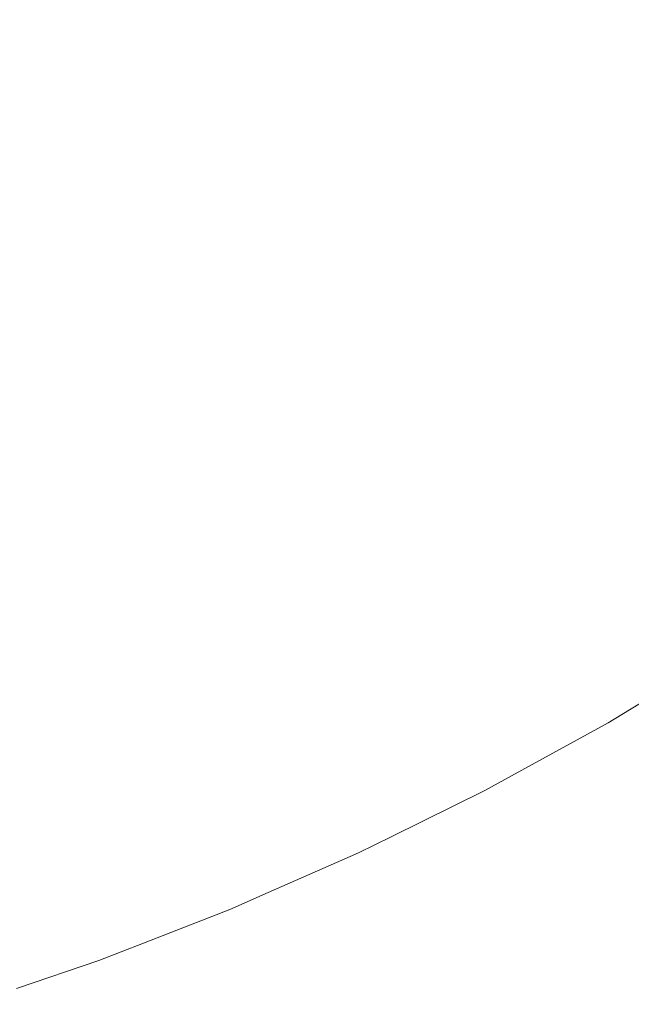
# Model space of a CAD drawing. Header units: centimetres. Extents: x -25.9 to 27.4, y -21.7 to -19.9.
# Tile 171 of 202: x 27.3443 to 27.3632, y -21.6553 to -21.6248. Entities that reach past the tile are written whole.
import ezdxf

# ---------------------------------------------------------------- set-up
doc = ezdxf.new("R2010")
doc.units = ezdxf.units.CM
doc.header["$LTSCALE"] = 2.54
doc.layers.add('Lucido design-1', color=7, linetype='Continuous')

# ---------------------------------------------------------------- blocks, each defined once
blk = doc.blocks.new('Gruppo-5-1')
at = {"color": 7, "linetype": 'Continuous', "lineweight": 9}
for points, invisible_edges in [([(27.3591, -21.620706, 876.385764), (27.356408, -21.62268, 876.385764), (27.357923, -21.624844, 876.382487), (27.360708, -21.622802, 876.382487)], 15), ([(27.347931, -21.621336, 876.39198), (27.345222, -21.622822, 876.39198), (27.346568, -21.625407, 876.38893), (27.349388, -21.62386, 876.38893)], 15), ([(27.349349, -21.623791, 875.65375), (27.346531, -21.625337, 875.65375), (27.345229, -21.622836, 875.650802), (27.347939, -21.621349, 875.650802)], 15), ([(27.353547, -21.624401, 875.656814), (27.350699, -21.626129, 875.656814), (27.349349, -21.623791, 875.65375), (27.352096, -21.622124, 875.65375)], 15), ([(27.352139, -21.622191, 876.38893), (27.349388, -21.62386, 876.38893), (27.350778, -21.626267, 876.385764), (27.353632, -21.624535, 876.385764)], 15), ([(27.357794, -21.624659, 875.659988), (27.35493, -21.626572, 875.659988), (27.353547, -21.624401, 875.656814), (27.356317, -21.62255, 875.656814)], 15), ([(27.366314, -21.62411, 875.666648), (27.363466, -21.626396, 875.666648), (27.362059, -21.624562, 875.663268), (27.364828, -21.62234, 875.663268)], 15), ([(27.365008, -21.622554, 876.379106), (27.362229, -21.624784, 876.379106), (27.363661, -21.62665, 876.375625), (27.36652, -21.624356, 876.375625)], 15), ([(27.345222, -21.622822, 876.39198), (27.342451, -21.624189, 876.39198), (27.343682, -21.62683, 876.38893), (27.346568, -21.625407, 876.38893)], 15), ([(27.346531, -21.625337, 875.65375), (27.343649, -21.626758, 875.65375), (27.342457, -21.624203, 875.650802), (27.345229, -21.622836, 875.650802)], 15), ([(27.356408, -21.62268, 876.385764), (27.353632, -21.624535, 876.385764), (27.355051, -21.626763, 876.382487), (27.357923, -21.624844, 876.382487)], 15), ([(27.362059, -21.624562, 875.663268), (27.359196, -21.626662, 875.663268), (27.357794, -21.624659, 875.659988), (27.360571, -21.622623, 875.659988)], 15), ([(27.360708, -21.622802, 876.382487), (27.357923, -21.624844, 876.382487), (27.359356, -21.626891, 876.379106), (27.362229, -21.624784, 876.379106)], 15), ([(27.350699, -21.626129, 875.656814), (27.347778, -21.627732, 875.656814), (27.346531, -21.625337, 875.65375), (27.349349, -21.623791, 875.65375)], 15), ([(27.349388, -21.62386, 876.38893), (27.346568, -21.625407, 876.38893), (27.347851, -21.627873, 876.385764), (27.350778, -21.626267, 876.385764)], 15), ([(27.35493, -21.626572, 875.659988), (27.351986, -21.628359, 875.659988), (27.350699, -21.626129, 875.656814), (27.353547, -21.624401, 875.656814)], 15), ([(27.353632, -21.624535, 876.385764), (27.350778, -21.626267, 876.385764), (27.352099, -21.628555, 876.382487), (27.355051, -21.626763, 876.382487)], 15), ([(27.359196, -21.626662, 875.663268), (27.356244, -21.628634, 875.663268), (27.35493, -21.626572, 875.659988), (27.357794, -21.624659, 875.659988)], 15), ([(27.363466, -21.626396, 875.666648), (27.360521, -21.628555, 875.666648), (27.359196, -21.626662, 875.663268), (27.362059, -21.624562, 875.663268)], 15), ([(27.357923, -21.624844, 876.382487), (27.355051, -21.626763, 876.382487), (27.356394, -21.62887, 876.379106), (27.359356, -21.626891, 876.379106)], 15), ([(27.362229, -21.624784, 876.379106), (27.359356, -21.626891, 876.379106), (27.360705, -21.628818, 876.375625), (27.363661, -21.62665, 876.375625)], 15), ([(27.347778, -21.627732, 875.656814), (27.34479, -21.629205, 875.656814), (27.343649, -21.626758, 875.65375), (27.346531, -21.625337, 875.65375)], 15), ([(27.346568, -21.625407, 876.38893), (27.343682, -21.62683, 876.38893), (27.344857, -21.629349, 876.385764), (27.347851, -21.627873, 876.385764)], 15), ([(27.351986, -21.628359, 875.659988), (27.348966, -21.630015, 875.659988), (27.347778, -21.627732, 875.656814), (27.350699, -21.626129, 875.656814)], 15), ([(27.350778, -21.626267, 876.385764), (27.347851, -21.627873, 876.385764), (27.349071, -21.630216, 876.382487), (27.352099, -21.628555, 876.382487)], 15), ([(27.364788, -21.628119, 875.670122), (27.361767, -21.630334, 875.670122), (27.360521, -21.628555, 875.666648), (27.363466, -21.626396, 875.666648)], 15), ([(27.34479, -21.629205, 875.656814), (27.34174, -21.630547, 875.656814), (27.340707, -21.628053, 875.65375), (27.343649, -21.626758, 875.65375)], 15), ([(27.343682, -21.62683, 876.38893), (27.340737, -21.628126, 876.38893), (27.341801, -21.630694, 876.385764), (27.344857, -21.629349, 876.385764)], 15), ([(27.356244, -21.628634, 875.663268), (27.353208, -21.630476, 875.663268), (27.351986, -21.628359, 875.659988), (27.35493, -21.626572, 875.659988)], 15), ([(27.355051, -21.626763, 876.382487), (27.352099, -21.628555, 876.382487), (27.353348, -21.630719, 876.379106), (27.356394, -21.62887, 876.379106)], 15), ([(27.360521, -21.628555, 875.666648), (27.357485, -21.630583, 875.666648), (27.356244, -21.628634, 875.663268), (27.359196, -21.626662, 875.663268)], 15), ([(27.363661, -21.62665, 876.375625), (27.360705, -21.628818, 876.375625), (27.361968, -21.630621, 876.372053), (27.365002, -21.628397, 876.372053)], 15), ([(27.359356, -21.626891, 876.379106), (27.356394, -21.62887, 876.379106), (27.357658, -21.630854, 876.375625), (27.360705, -21.628818, 876.375625)], 15), ([(27.348966, -21.630015, 875.659988), (27.345878, -21.631539, 875.659988), (27.34479, -21.629205, 875.656814), (27.347778, -21.627732, 875.656814)], 15), ([(27.347851, -21.627873, 876.385764), (27.344857, -21.629349, 876.385764), (27.345973, -21.631743, 876.382487), (27.349071, -21.630216, 876.382487)], 15), ([(27.353208, -21.630476, 875.663268), (27.350095, -21.632184, 875.663268), (27.348966, -21.630015, 875.659988), (27.351986, -21.628359, 875.659988)], 15), ([(27.366024, -21.629729, 875.673687), (27.362932, -21.631997, 875.673687), (27.361767, -21.630334, 875.670122), (27.364788, -21.628119, 875.670122)], 15), ([(27.365002, -21.628397, 876.372053), (27.361968, -21.630621, 876.372053), (27.363143, -21.632299, 876.368395), (27.366248, -21.630022, 876.368395)], 15), ([(27.352099, -21.628555, 876.382487), (27.349071, -21.630216, 876.382487), (27.350225, -21.632432, 876.379106), (27.353348, -21.630719, 876.379106)], 15), ([(27.357485, -21.630583, 875.666648), (27.354364, -21.632477, 875.666648), (27.353208, -21.630476, 875.663268), (27.356244, -21.628634, 875.663268)], 15), ([(27.361767, -21.630334, 875.670122), (27.358653, -21.632415, 875.670122), (27.357485, -21.630583, 875.666648), (27.360521, -21.628555, 875.666648)], 15), ([(27.356394, -21.62887, 876.379106), (27.353348, -21.630719, 876.379106), (27.354524, -21.632755, 876.375625), (27.357658, -21.630854, 876.375625)], 15), ([(27.360705, -21.628818, 876.375625), (27.357658, -21.630854, 876.375625), (27.358841, -21.632711, 876.372053), (27.361968, -21.630621, 876.372053)], 15), ([(27.345878, -21.631539, 875.659988), (27.342726, -21.632926, 875.659988), (27.34174, -21.630547, 875.656814), (27.34479, -21.629205, 875.656814)], 15), ([(27.344857, -21.629349, 876.385764), (27.341801, -21.630694, 876.385764), (27.342812, -21.633134, 876.382487), (27.345973, -21.631743, 876.382487)], 15), ([(27.367171, -21.631224, 875.677334), (27.364012, -21.63354, 875.677334), (27.362932, -21.631997, 875.673687), (27.366024, -21.629729, 875.673687)], 15), ([(27.350095, -21.632184, 875.663268), (27.346911, -21.633754, 875.663268), (27.345878, -21.631539, 875.659988), (27.348966, -21.630015, 875.659988)], 15), ([(27.349071, -21.630216, 876.382487), (27.345973, -21.631743, 876.382487), (27.347029, -21.634008, 876.379106), (27.350225, -21.632432, 876.379106)], 15), ([(27.366248, -21.630022, 876.368395), (27.363143, -21.632299, 876.368395), (27.364228, -21.633848, 876.364658), (27.3674, -21.631522, 876.364658)], 15), ([(27.354364, -21.632477, 875.666648), (27.351162, -21.634234, 875.666648), (27.350095, -21.632184, 875.663268), (27.353208, -21.630476, 875.663268)], 15), ([(27.362932, -21.631997, 875.673687), (27.359743, -21.634127, 875.673687), (27.358653, -21.632415, 875.670122), (27.361767, -21.630334, 875.670122)], 15), ([(27.353348, -21.630719, 876.379106), (27.350225, -21.632432, 876.379106), (27.351311, -21.634518, 876.375625), (27.354524, -21.632755, 876.375625)], 15), ([(27.358653, -21.632415, 875.670122), (27.35545, -21.634359, 875.670122), (27.354364, -21.632477, 875.666648), (27.357485, -21.630583, 875.666648)], 15), ([(27.361968, -21.630621, 876.372053), (27.358841, -21.632711, 876.372053), (27.359941, -21.634438, 876.368395), (27.363143, -21.632299, 876.368395)], 15), ([(27.357658, -21.630854, 876.375625), (27.354524, -21.632755, 876.375625), (27.355625, -21.634662, 876.372053), (27.358841, -21.632711, 876.372053)], 15), ([(27.346911, -21.633754, 875.663268), (27.343661, -21.635184, 875.663268), (27.342726, -21.632926, 875.659988), (27.345878, -21.631539, 875.659988)], 15), ([(27.345973, -21.631743, 876.382487), (27.342812, -21.633134, 876.382487), (27.343768, -21.635443, 876.379106), (27.347029, -21.634008, 876.379106)], 15), ([(27.364012, -21.63354, 875.677334), (27.360755, -21.635716, 875.677334), (27.359743, -21.634127, 875.673687), (27.362932, -21.631997, 875.673687)], 15), ([(27.351162, -21.634234, 875.666648), (27.347888, -21.635849, 875.666648), (27.346911, -21.633754, 875.663268), (27.350095, -21.632184, 875.663268)], 15), ([(27.363143, -21.632299, 876.368395), (27.359941, -21.634438, 876.368395), (27.360957, -21.636033, 876.364658), (27.364228, -21.633848, 876.364658)], 15), ([(27.350225, -21.632432, 876.379106), (27.347029, -21.634008, 876.379106), (27.348023, -21.63614, 876.375625), (27.351311, -21.634518, 876.375625)], 15), ([(27.35545, -21.634359, 875.670122), (27.352166, -21.636161, 875.670122), (27.351162, -21.634234, 875.666648), (27.354364, -21.632477, 875.666648)], 15), ([(27.359743, -21.634127, 875.673687), (27.356465, -21.636117, 875.673687), (27.35545, -21.634359, 875.670122), (27.358653, -21.632415, 875.670122)], 15), ([(27.354524, -21.632755, 876.375625), (27.351311, -21.634518, 876.375625), (27.352327, -21.636471, 876.372053), (27.355625, -21.634662, 876.372053)], 15), ([(27.358841, -21.632711, 876.372053), (27.355625, -21.634662, 876.372053), (27.356649, -21.636436, 876.368395), (27.359941, -21.634438, 876.368395)], 15), ([(27.365007, -21.63496, 875.68106), (27.361687, -21.637178, 875.68106), (27.360755, -21.635716, 875.677334), (27.364012, -21.63354, 875.677334)], 15), ([(27.347888, -21.635849, 875.666648), (27.344545, -21.637319, 875.666648), (27.343661, -21.635184, 875.663268), (27.346911, -21.633754, 875.663268)], 15), ([(27.364228, -21.633848, 876.364658), (27.360957, -21.636033, 876.364658), (27.361888, -21.637493, 876.360848), (27.365221, -21.635266, 876.360848)], 15), ([(27.347029, -21.634008, 876.379106), (27.343768, -21.635443, 876.379106), (27.344668, -21.637616, 876.375625), (27.348023, -21.63614, 876.375625)], 15), ([(27.360755, -21.635716, 875.677334), (27.357407, -21.637748, 875.677334), (27.356465, -21.636117, 875.673687), (27.359743, -21.634127, 875.673687)], 15), ([(27.352166, -21.636161, 875.670122), (27.348806, -21.637818, 875.670122), (27.347888, -21.635849, 875.666648), (27.351162, -21.634234, 875.666648)], 15), ([(27.356465, -21.636117, 875.673687), (27.353103, -21.637961, 875.673687), (27.352166, -21.636161, 875.670122), (27.35545, -21.634359, 875.670122)], 15), ([(27.359941, -21.634438, 876.368395), (27.356649, -21.636436, 876.368395), (27.357595, -21.638074, 876.364658), (27.360957, -21.636033, 876.364658)], 15), ([(27.351311, -21.634518, 876.375625), (27.348023, -21.63614, 876.375625), (27.348954, -21.638135, 876.372053), (27.352327, -21.636471, 876.372053)], 15), ([(27.355625, -21.634662, 876.372053), (27.352327, -21.636471, 876.372053), (27.353273, -21.638288, 876.368395), (27.356649, -21.636436, 876.368395)], 15), ([(27.365913, -21.636255, 875.684856), (27.362536, -21.638511, 875.684856), (27.361687, -21.637178, 875.68106), (27.365007, -21.63496, 875.68106)], 15), ([(27.344545, -21.637319, 875.666648), (27.341142, -21.638643, 875.666648), (27.340352, -21.636471, 875.663268), (27.343661, -21.635184, 875.663268)], 15), ([(27.365221, -21.635266, 876.360848), (27.361888, -21.637493, 876.360848), (27.362731, -21.638817, 876.356974), (27.366121, -21.636552, 876.356974)], 15), ([(27.343768, -21.635443, 876.379106), (27.340448, -21.636734, 876.379106), (27.341252, -21.638944, 876.375625), (27.344668, -21.637616, 876.375625)], 15), ([(27.361687, -21.637178, 875.68106), (27.358274, -21.63925, 875.68106), (27.357407, -21.637748, 875.677334), (27.360755, -21.635716, 875.677334)], 15), ([(27.348806, -21.637818, 875.670122), (27.345377, -21.639326, 875.670122), (27.344545, -21.637319, 875.666648), (27.347888, -21.635849, 875.666648)], 15), ([(27.348023, -21.63614, 876.375625), (27.344668, -21.637616, 876.375625), (27.345511, -21.63965, 876.372053), (27.348954, -21.638135, 876.372053)], 15), ([(27.353103, -21.637961, 875.673687), (27.349664, -21.639657, 875.673687), (27.348806, -21.637818, 875.670122), (27.352166, -21.636161, 875.670122)], 15), ([(27.357407, -21.637748, 875.677334), (27.353973, -21.639632, 875.677334), (27.353103, -21.637961, 875.673687), (27.356465, -21.636117, 875.673687)], 15), ([(27.360957, -21.636033, 876.364658), (27.357595, -21.638074, 876.364658), (27.35846, -21.639573, 876.360848), (27.361888, -21.637493, 876.360848)], 15), ([(27.36673, -21.637422, 875.688718), (27.363301, -21.639713, 875.688718), (27.362536, -21.638511, 875.684856), (27.365913, -21.636255, 875.684856)], 15), ([(27.352327, -21.636471, 876.372053), (27.348954, -21.638135, 876.372053), (27.349819, -21.639991, 876.368395), (27.353273, -21.638288, 876.368395)], 15), ([(27.356649, -21.636436, 876.368395), (27.353273, -21.638288, 876.368395), (27.354146, -21.639966, 876.364658), (27.357595, -21.638074, 876.364658)], 15), ([(27.366121, -21.636552, 876.356974), (27.362731, -21.638817, 876.356974), (27.363485, -21.640002, 876.35304), (27.366927, -21.637702, 876.35304)], 15), ([(27.362536, -21.638511, 875.684856), (27.359064, -21.640618, 875.684856), (27.358274, -21.63925, 875.68106), (27.361687, -21.637178, 875.68106)], 15), ([(27.345377, -21.639326, 875.670122), (27.341885, -21.640684, 875.670122), (27.341142, -21.638643, 875.666648), (27.344545, -21.637319, 875.666648)], 15), ([(27.361888, -21.637493, 876.360848), (27.35846, -21.639573, 876.360848), (27.359245, -21.640932, 876.356974), (27.362731, -21.638817, 876.356974)], 15), ([(27.344668, -21.637616, 876.375625), (27.341252, -21.638944, 876.375625), (27.342005, -21.641013, 876.372053), (27.345511, -21.63965, 876.372053)], 15), ([(27.349664, -21.639657, 875.673687), (27.346154, -21.641202, 875.673687), (27.345377, -21.639326, 875.670122), (27.348806, -21.637818, 875.670122)], 15), ([(27.358274, -21.63925, 875.68106), (27.354773, -21.64117, 875.68106), (27.353973, -21.639632, 875.677334), (27.357407, -21.637748, 875.677334)], 15), ([(27.348954, -21.638135, 876.372053), (27.345511, -21.63965, 876.372053), (27.346295, -21.641542, 876.368395), (27.349819, -21.639991, 876.368395)], 15), ([(27.353973, -21.639632, 875.677334), (27.35046, -21.641364, 875.677334), (27.349664, -21.639657, 875.673687), (27.353103, -21.637961, 875.673687)], 15), ([(27.357595, -21.638074, 876.364658), (27.354146, -21.639966, 876.364658), (27.354946, -21.641501, 876.360848), (27.35846, -21.639573, 876.360848)], 15), ([(27.353273, -21.638288, 876.368395), (27.349819, -21.639991, 876.368395), (27.350619, -21.641705, 876.364658), (27.354146, -21.639966, 876.364658)], 15), ([(27.363301, -21.639713, 875.688718), (27.359776, -21.641852, 875.688718), (27.359064, -21.640618, 875.684856), (27.362536, -21.638511, 875.684856)], 15), ([(27.362731, -21.638817, 876.356974), (27.359245, -21.640932, 876.356974), (27.359947, -21.642149, 876.35304), (27.363485, -21.640002, 876.35304)], 15), ([(27.346154, -21.641202, 875.673687), (27.34258, -21.642592, 875.673687), (27.341885, -21.640684, 875.670122), (27.345377, -21.639326, 875.670122)], 15), ([(27.359064, -21.640618, 875.684856), (27.355503, -21.642572, 875.684856), (27.354773, -21.64117, 875.68106), (27.358274, -21.63925, 875.68106)], 15), ([(27.345511, -21.63965, 876.372053), (27.342005, -21.641013, 876.372053), (27.342706, -21.642938, 876.368395), (27.346295, -21.641542, 876.368395)], 15), ([(27.35046, -21.641364, 875.677334), (27.346874, -21.642942, 875.677334), (27.346154, -21.641202, 875.673687), (27.349664, -21.639657, 875.673687)], 15), ([(27.354773, -21.64117, 875.68106), (27.351192, -21.642936, 875.68106), (27.35046, -21.641364, 875.677334), (27.353973, -21.639632, 875.677334)], 15), ([(27.35846, -21.639573, 876.360848), (27.354946, -21.641501, 876.360848), (27.35567, -21.642893, 876.356974), (27.359245, -21.640932, 876.356974)], 15), ([(27.349819, -21.639991, 876.368395), (27.346295, -21.641542, 876.368395), (27.347018, -21.643289, 876.364658), (27.350619, -21.641705, 876.364658)], 15), ([(27.354146, -21.639966, 876.364658), (27.350619, -21.641705, 876.364658), (27.35135, -21.643274, 876.360848), (27.354946, -21.641501, 876.360848)], 15), ([(27.363981, -21.64078, 875.692639), (27.360409, -21.642948, 875.692639), (27.359776, -21.641852, 875.688718), (27.363301, -21.639713, 875.688718)], 15), ([(27.363485, -21.640002, 876.35304), (27.359947, -21.642149, 876.35304), (27.360566, -21.643221, 876.349055), (27.364151, -21.641046, 876.349055)], 15), ([(27.359776, -21.641852, 875.688718), (27.356161, -21.643835, 875.688718), (27.355503, -21.642572, 875.684856), (27.359064, -21.640618, 875.684856)], 15), ([(27.364574, -21.641711, 875.696612), (27.36096, -21.643903, 875.696612), (27.360409, -21.642948, 875.692639), (27.363981, -21.64078, 875.692639)], 15), ([(27.346874, -21.642942, 875.677334), (27.343224, -21.644362, 875.677334), (27.34258, -21.642592, 875.673687), (27.346154, -21.641202, 875.673687)], 15), ([(27.355503, -21.642572, 875.684856), (27.35186, -21.644368, 875.684856), (27.351192, -21.642936, 875.68106), (27.354773, -21.64117, 875.68106)], 15), ([(27.359245, -21.640932, 876.356974), (27.35567, -21.642893, 876.356974), (27.356319, -21.644139, 876.35304), (27.359947, -21.642149, 876.35304)], 15), ([(27.364151, -21.641046, 876.349055), (27.360566, -21.643221, 876.349055), (27.361101, -21.644147, 876.345025), (27.364726, -21.641948, 876.345025)], 15), ([(27.351192, -21.642936, 875.68106), (27.347538, -21.644544, 875.68106), (27.346874, -21.642942, 875.677334), (27.35046, -21.641364, 875.677334)], 15), ([(27.354946, -21.641501, 876.360848), (27.35135, -21.643274, 876.360848), (27.352013, -21.644697, 876.356974), (27.35567, -21.642893, 876.356974)], 15), ([(27.346295, -21.641542, 876.368395), (27.342706, -21.642938, 876.368395), (27.343352, -21.644715, 876.364658), (27.347018, -21.643289, 876.364658)], 15), ([(27.350619, -21.641705, 876.364658), (27.347018, -21.643289, 876.364658), (27.347681, -21.644889, 876.360848), (27.35135, -21.643274, 876.360848)], 15), ([(27.365079, -21.642503, 875.70063), (27.36143, -21.644717, 875.70063), (27.36096, -21.643903, 875.696612), (27.364574, -21.641711, 875.696612)], 15), ([(27.360409, -21.642948, 875.692639), (27.356745, -21.644958, 875.692639), (27.356161, -21.643835, 875.688718), (27.359776, -21.641852, 875.688718)], 15), ([(27.364726, -21.641948, 876.345025), (27.361101, -21.644147, 876.345025), (27.361551, -21.644927, 876.340958), (27.365209, -21.642708, 876.340958)], 15), ([(27.359947, -21.642149, 876.35304), (27.356319, -21.644139, 876.35304), (27.356891, -21.645237, 876.349055), (27.360566, -21.643221, 876.349055)], 15), ([(27.356161, -21.643835, 875.688718), (27.352462, -21.645659, 875.688718), (27.35186, -21.644368, 875.684856), (27.355503, -21.642572, 875.684856)], 15), ([(27.365495, -21.643155, 875.704687), (27.361817, -21.645387, 875.704687), (27.36143, -21.644717, 875.70063), (27.365079, -21.642503, 875.70063)], 15), ([(27.365209, -21.642708, 876.340958), (27.361551, -21.644927, 876.340958), (27.361916, -21.645559, 876.336861), (27.365601, -21.643323, 876.336861)], 15), ([(27.347538, -21.644544, 875.68106), (27.343817, -21.645991, 875.68106), (27.343224, -21.644362, 875.677334), (27.346874, -21.642942, 875.677334)], 15), ([(27.35186, -21.644368, 875.684856), (27.348143, -21.646004, 875.684856), (27.347538, -21.644544, 875.68106), (27.351192, -21.642936, 875.68106)], 15), ([(27.35567, -21.642893, 876.356974), (27.352013, -21.644697, 876.356974), (27.352607, -21.64597, 876.35304), (27.356319, -21.644139, 876.35304)], 15), ([(27.36096, -21.643903, 875.696612), (27.357255, -21.645936, 875.696612), (27.356745, -21.644958, 875.692639), (27.360409, -21.642948, 875.692639)], 15), ([(27.347018, -21.643289, 876.364658), (27.343352, -21.644715, 876.364658), (27.343945, -21.646342, 876.360848), (27.347681, -21.644889, 876.360848)], 15), ([(27.35135, -21.643274, 876.360848), (27.347681, -21.644889, 876.360848), (27.348281, -21.646339, 876.356974), (27.352013, -21.644697, 876.356974)], 15), ([(27.360566, -21.643221, 876.349055), (27.356891, -21.645237, 876.349055), (27.357385, -21.646186, 876.345025), (27.361101, -21.644147, 876.345025)], 15), ([(27.36582, -21.643666, 875.708777), (27.36212, -21.645912, 875.708777), (27.361817, -21.645387, 875.704687), (27.365495, -21.643155, 875.704687)], 15), ([(27.365601, -21.643323, 876.336861), (27.361916, -21.645559, 876.336861), (27.362195, -21.646042, 876.33274), (27.365901, -21.643793, 876.33274)], 15), ([(27.356745, -21.644958, 875.692639), (27.352997, -21.646806, 875.692639), (27.352462, -21.645659, 875.688718), (27.356161, -21.643835, 875.688718)], 15), ([(27.36143, -21.644717, 875.70063), (27.357688, -21.64677, 875.70063), (27.357255, -21.645936, 875.696612), (27.36096, -21.643903, 875.696612)], 15), ([(27.366055, -21.644034, 875.712891), (27.362338, -21.64629, 875.712891), (27.36212, -21.645912, 875.708777), (27.36582, -21.643666, 875.708777)], 15), ([(27.365901, -21.643793, 876.33274), (27.362195, -21.646042, 876.33274), (27.362388, -21.646376, 876.328604), (27.366109, -21.644119, 876.328604)], 15), ([(27.356319, -21.644139, 876.35304), (27.352607, -21.64597, 876.35304), (27.35313, -21.647092, 876.349055), (27.356891, -21.645237, 876.349055)], 15), ([(27.361101, -21.644147, 876.345025), (27.357385, -21.646186, 876.345025), (27.3578, -21.646985, 876.340958), (27.361551, -21.644927, 876.340958)], 15), ([(27.366198, -21.644259, 875.717024), (27.362471, -21.64652, 875.717024), (27.362338, -21.64629, 875.712891), (27.366055, -21.644034, 875.712891)], 15), ([(27.366109, -21.644119, 876.328604), (27.362388, -21.646376, 876.328604), (27.362495, -21.646562, 876.324458), (27.366223, -21.644299, 876.324458)], 15), ([(27.362471, -21.64652, 875.717024), (27.366198, -21.644259, 875.717024), (27.366249, -21.644339, 875.721383), (27.363181, -21.646201, 875.721383)], 11), ([(27.348143, -21.646004, 875.684856), (27.344358, -21.647476, 875.684856), (27.343817, -21.645991, 875.68106), (27.347538, -21.644544, 875.68106)], 15), ([(27.352462, -21.645659, 875.688718), (27.348688, -21.64732, 875.688718), (27.348143, -21.646004, 875.684856), (27.35186, -21.644368, 875.684856)], 15), ([(27.363181, -21.646201, 876.321383), (27.366249, -21.644339, 876.321383), (27.366223, -21.644299, 876.324458), (27.362495, -21.646562, 876.324458)], 14), ([(27.366249, -21.644339, 876.321383), (27.363181, -21.646201, 876.321383), (27.363181, -21.646201, 875.721383), (27.366249, -21.644339, 875.721383)], 10), ([(27.352013, -21.644697, 876.356974), (27.348281, -21.646339, 876.356974), (27.348819, -21.647636, 876.35304), (27.352607, -21.64597, 876.35304)], 15), ([(27.361817, -21.645387, 875.704687), (27.358046, -21.647456, 875.704687), (27.357688, -21.64677, 875.70063), (27.36143, -21.644717, 875.70063)], 15), ([(27.347681, -21.644889, 876.360848), (27.343945, -21.646342, 876.360848), (27.344481, -21.647816, 876.356974), (27.348281, -21.646339, 876.356974)], 15), ([(27.357255, -21.645936, 875.696612), (27.353463, -21.647806, 875.696612), (27.352997, -21.646806, 875.692639), (27.356745, -21.644958, 875.692639)], 15), ([(27.361551, -21.644927, 876.340958), (27.3578, -21.646985, 876.340958), (27.358137, -21.647632, 876.336861), (27.361916, -21.645559, 876.336861)], 15), ([(27.356891, -21.645237, 876.349055), (27.35313, -21.647092, 876.349055), (27.353583, -21.648061, 876.345025), (27.357385, -21.646186, 876.345025)], 15), ([(27.36212, -21.645912, 875.708777), (27.358325, -21.647993, 875.708777), (27.358046, -21.647456, 875.704687), (27.361817, -21.645387, 875.704687)], 15), ([(27.352997, -21.646806, 875.692639), (27.349172, -21.648489, 875.692639), (27.348688, -21.64732, 875.688718), (27.352462, -21.645659, 875.688718)], 15), ([(27.361916, -21.645559, 876.336861), (27.358137, -21.647632, 876.336861), (27.358395, -21.648127, 876.33274), (27.362195, -21.646042, 876.33274)], 15), ([(27.344358, -21.647476, 875.684856), (27.340512, -21.648782, 875.684856), (27.340036, -21.647274, 875.68106), (27.343817, -21.645991, 875.68106)], 15), ([(27.348688, -21.64732, 875.688718), (27.344845, -21.648815, 875.688718), (27.344358, -21.647476, 875.684856), (27.348143, -21.646004, 875.684856)], 15), ([(27.352607, -21.64597, 876.35304), (27.348819, -21.647636, 876.35304), (27.349293, -21.64878, 876.349055), (27.35313, -21.647092, 876.349055)], 15), ([(27.357688, -21.64677, 875.70063), (27.353861, -21.648658, 875.70063), (27.353463, -21.647806, 875.696612), (27.357255, -21.645936, 875.696612)], 15), ([(27.362338, -21.64629, 875.712891), (27.358527, -21.648381, 875.712891), (27.358325, -21.647993, 875.708777), (27.36212, -21.645912, 875.708777)], 15), ([(27.362195, -21.646042, 876.33274), (27.358395, -21.648127, 876.33274), (27.358573, -21.64847, 876.328604), (27.362388, -21.646376, 876.328604)], 15), ([(27.343945, -21.646342, 876.360848), (27.340149, -21.647631, 876.360848), (27.34062, -21.649127, 876.356974), (27.344481, -21.647816, 876.356974)], 15), ([(27.348281, -21.646339, 876.356974), (27.344481, -21.647816, 876.356974), (27.344962, -21.649136, 876.35304), (27.348819, -21.647636, 876.35304)], 15), ([(27.357385, -21.646186, 876.345025), (27.353583, -21.648061, 876.345025), (27.353963, -21.648877, 876.340958), (27.3578, -21.646985, 876.340958)], 15), ([(27.362471, -21.64652, 875.717024), (27.35865, -21.648617, 875.717024), (27.358527, -21.648381, 875.712891), (27.362338, -21.64629, 875.712891)], 15), ([(27.362388, -21.646376, 876.328604), (27.358573, -21.64847, 876.328604), (27.358672, -21.648659, 876.324458), (27.362495, -21.646562, 876.324458)], 15), ([(27.363181, -21.646201, 875.721383), (27.362519, -21.646603, 875.721383), (27.362471, -21.64652, 875.717024)], 10), ([(27.362495, -21.646562, 876.324458), (27.362519, -21.646603, 876.321383), (27.363181, -21.646201, 876.321383)], 9), ([(27.362519, -21.646603, 875.721383), (27.363181, -21.646201, 875.721383), (27.363181, -21.646201, 876.321383), (27.362519, -21.646603, 876.321383)], 10), ([(27.35865, -21.648617, 875.717024), (27.362471, -21.64652, 875.717024), (27.362519, -21.646603, 875.721383), (27.359523, -21.648246, 875.721383)], 11), ([(27.359523, -21.648246, 876.321383), (27.362519, -21.646603, 876.321383), (27.362495, -21.646562, 876.324458), (27.358672, -21.648659, 876.324458)], 14), ([(27.362519, -21.646603, 876.321383), (27.359523, -21.648246, 876.321383), (27.359523, -21.648246, 875.721383), (27.362519, -21.646603, 875.721383)], 10), ([(27.353463, -21.647806, 875.696612), (27.349594, -21.649508, 875.696612), (27.349172, -21.648489, 875.692639), (27.352997, -21.646806, 875.692639)], 15), ([(27.358046, -21.647456, 875.704687), (27.354187, -21.649359, 875.704687), (27.353861, -21.648658, 875.70063), (27.357688, -21.64677, 875.70063)], 15), ([(27.3578, -21.646985, 876.340958), (27.353963, -21.648877, 876.340958), (27.354271, -21.649539, 876.336861), (27.358137, -21.647632, 876.336861)], 15), ([(27.349172, -21.648489, 875.692639), (27.345277, -21.650003, 875.692639), (27.344845, -21.648815, 875.688718), (27.348688, -21.64732, 875.688718)], 15), ([(27.35313, -21.647092, 876.349055), (27.349293, -21.64878, 876.349055), (27.349702, -21.649769, 876.345025), (27.353583, -21.648061, 876.345025)], 15), ([(27.344845, -21.648815, 875.688718), (27.34094, -21.65014, 875.688718), (27.340512, -21.648782, 875.684856), (27.344358, -21.647476, 875.684856)], 15), ([(27.358325, -21.647993, 875.708777), (27.354443, -21.649908, 875.708777), (27.354187, -21.649359, 875.704687), (27.358046, -21.647456, 875.704687)], 15), ([(27.344481, -21.647816, 876.356974), (27.34062, -21.649127, 876.356974), (27.341043, -21.650467, 876.35304), (27.344962, -21.649136, 876.35304)], 15), ([(27.348819, -21.647636, 876.35304), (27.344962, -21.649136, 876.35304), (27.345385, -21.6503, 876.349055), (27.349293, -21.64878, 876.349055)], 15), ([(27.353861, -21.648658, 875.70063), (27.349954, -21.650376, 875.70063), (27.349594, -21.649508, 875.696612), (27.353463, -21.647806, 875.696612)], 15), ([(27.358137, -21.647632, 876.336861), (27.354271, -21.649539, 876.336861), (27.354507, -21.650044, 876.33274), (27.358395, -21.648127, 876.33274)], 15), ([(27.353583, -21.648061, 876.345025), (27.349702, -21.649769, 876.345025), (27.350047, -21.650601, 876.340958), (27.353963, -21.648877, 876.340958)], 15), ([(27.358527, -21.648381, 875.712891), (27.354628, -21.650303, 875.712891), (27.354443, -21.649908, 875.708777), (27.358325, -21.647993, 875.708777)], 15), ([(27.358395, -21.648127, 876.33274), (27.354507, -21.650044, 876.33274), (27.35467, -21.650394, 876.328604), (27.358573, -21.64847, 876.328604)], 15), ([(27.349594, -21.649508, 875.696612), (27.345655, -21.65104, 875.696612), (27.345277, -21.650003, 875.692639), (27.349172, -21.648489, 875.692639)], 15), ([(27.35865, -21.648617, 875.717024), (27.35474, -21.650545, 875.717024), (27.354628, -21.650303, 875.712891), (27.358527, -21.648381, 875.712891)], 15), ([(27.358573, -21.64847, 876.328604), (27.35467, -21.650394, 876.328604), (27.354761, -21.650588, 876.324458), (27.358672, -21.648659, 876.324458)], 15), ([(27.359523, -21.648246, 875.721383), (27.358694, -21.648701, 875.721383), (27.35865, -21.648617, 875.717024)], 10), ([(27.358672, -21.648659, 876.324458), (27.358694, -21.648701, 876.321383), (27.359523, -21.648246, 876.321383)], 9), ([(27.358694, -21.648701, 875.721383), (27.359523, -21.648246, 875.721383), (27.359523, -21.648246, 876.321383), (27.358694, -21.648701, 876.321383)], 10), ([(27.345277, -21.650003, 875.692639), (27.34132, -21.651347, 875.692639), (27.34094, -21.65014, 875.688718), (27.344845, -21.648815, 875.688718)], 15), ([(27.349293, -21.64878, 876.349055), (27.345385, -21.6503, 876.349055), (27.345751, -21.651305, 876.345025), (27.349702, -21.649769, 876.345025)], 15), ([(27.354187, -21.649359, 875.704687), (27.35025, -21.651091, 875.704687), (27.349954, -21.650376, 875.70063), (27.353861, -21.648658, 875.70063)], 15), ([(27.35474, -21.650545, 875.717024), (27.35865, -21.648617, 875.717024), (27.358694, -21.648701, 875.721383), (27.355785, -21.650135, 875.721383)], 11), ([(27.355785, -21.650135, 876.321383), (27.358694, -21.648701, 876.321383), (27.358672, -21.648659, 876.324458), (27.354761, -21.650588, 876.324458)], 14), ([(27.358694, -21.648701, 876.321383), (27.355785, -21.650135, 876.321383), (27.355785, -21.650135, 875.721383), (27.358694, -21.648701, 875.721383)], 10), ([(27.344962, -21.649136, 876.35304), (27.341043, -21.650467, 876.35304), (27.341415, -21.651648, 876.349055), (27.345385, -21.6503, 876.349055)], 15), ([(27.353963, -21.648877, 876.340958), (27.350047, -21.650601, 876.340958), (27.350326, -21.651275, 876.336861), (27.354271, -21.649539, 876.336861)], 15), ([(27.354443, -21.649908, 875.708777), (27.350482, -21.651651, 875.708777), (27.35025, -21.651091, 875.704687), (27.354187, -21.649359, 875.704687)], 15), ([(27.349954, -21.650376, 875.70063), (27.345976, -21.651923, 875.70063), (27.345655, -21.65104, 875.696612), (27.349594, -21.649508, 875.696612)], 15), ([(27.354271, -21.649539, 876.336861), (27.350326, -21.651275, 876.336861), (27.35054, -21.65179, 876.33274), (27.354507, -21.650044, 876.33274)], 15), ([(27.345655, -21.65104, 875.696612), (27.341652, -21.652399, 875.696612), (27.34132, -21.651347, 875.692639), (27.345277, -21.650003, 875.692639)], 15), ([(27.349702, -21.649769, 876.345025), (27.345751, -21.651305, 876.345025), (27.346059, -21.652151, 876.340958), (27.350047, -21.650601, 876.340958)], 15), ([(27.354628, -21.650303, 875.712891), (27.350649, -21.652054, 875.712891), (27.350482, -21.651651, 875.708777), (27.354443, -21.649908, 875.708777)], 15), ([(27.354507, -21.650044, 876.33274), (27.35054, -21.65179, 876.33274), (27.350687, -21.652147, 876.328604), (27.35467, -21.650394, 876.328604)], 15), ([(27.345385, -21.6503, 876.349055), (27.341415, -21.651648, 876.349055), (27.341737, -21.652668, 876.345025), (27.345751, -21.651305, 876.345025)], 15), ([(27.35025, -21.651091, 875.704687), (27.346241, -21.65265, 875.704687), (27.345976, -21.651923, 875.70063), (27.349954, -21.650376, 875.70063)], 15), ([(27.35474, -21.650545, 875.717024), (27.350751, -21.6523, 875.717024), (27.350649, -21.652054, 875.712891), (27.354628, -21.650303, 875.712891)], 15), ([(27.355785, -21.650135, 875.721383), (27.354781, -21.650631, 875.721383), (27.35474, -21.650545, 875.717024)], 10), ([(27.354761, -21.650588, 876.324458), (27.354781, -21.650631, 876.321383), (27.355785, -21.650135, 876.321383)], 9), ([(27.354781, -21.650631, 875.721383), (27.355785, -21.650135, 875.721383), (27.355785, -21.650135, 876.321383), (27.354781, -21.650631, 876.321383)], 10), ([(27.350047, -21.650601, 876.340958), (27.346059, -21.652151, 876.340958), (27.346309, -21.652837, 876.336861), (27.350326, -21.651275, 876.336861)], 15), ([(27.35467, -21.650394, 876.328604), (27.350687, -21.652147, 876.328604), (27.350769, -21.652344, 876.324458), (27.354761, -21.650588, 876.324458)], 15), ([(27.350751, -21.6523, 875.717024), (27.35474, -21.650545, 875.717024), (27.354781, -21.650631, 875.721383), (27.351976, -21.651865, 875.721383)], 11), ([(27.351976, -21.651865, 876.321383), (27.354781, -21.650631, 876.321383), (27.354761, -21.650588, 876.324458), (27.350769, -21.652344, 876.324458)], 14), ([(27.354781, -21.650631, 876.321383), (27.351976, -21.651865, 876.321383), (27.351976, -21.651865, 875.721383), (27.354781, -21.650631, 875.721383)], 10), ([(27.345976, -21.651923, 875.70063), (27.341935, -21.653295, 875.70063), (27.341652, -21.652399, 875.696612), (27.345655, -21.65104, 875.696612)], 15), ([(27.350482, -21.651651, 875.708777), (27.346448, -21.65322, 875.708777), (27.346241, -21.65265, 875.704687), (27.35025, -21.651091, 875.704687)], 15), ([(27.350326, -21.651275, 876.336861), (27.346309, -21.652837, 876.336861), (27.3465, -21.653361, 876.33274), (27.35054, -21.65179, 876.33274)], 15), ([(27.345751, -21.651305, 876.345025), (27.341737, -21.652668, 876.345025), (27.342008, -21.653527, 876.340958), (27.346059, -21.652151, 876.340958)], 15), ([(27.350649, -21.652054, 875.712891), (27.346597, -21.65363, 875.712891), (27.346448, -21.65322, 875.708777), (27.350482, -21.651651, 875.708777)], 15), ([(27.35054, -21.65179, 876.33274), (27.3465, -21.653361, 876.33274), (27.346632, -21.653724, 876.328604), (27.350687, -21.652147, 876.328604)], 15), ([(27.351976, -21.651865, 875.721383), (27.350787, -21.652388, 875.721383), (27.350751, -21.6523, 875.717024)], 10), ([(27.350769, -21.652344, 876.324458), (27.350787, -21.652388, 876.321383), (27.351976, -21.651865, 876.321383)], 9), ([(27.350787, -21.652388, 875.721383), (27.351976, -21.651865, 875.721383), (27.351976, -21.651865, 876.321383), (27.350787, -21.652388, 876.321383)], 10), ([(27.346241, -21.65265, 875.704687), (27.342167, -21.654033, 875.704687), (27.341935, -21.653295, 875.70063), (27.345976, -21.651923, 875.70063)], 15), ([(27.346059, -21.652151, 876.340958), (27.342008, -21.653527, 876.340958), (27.342227, -21.654222, 876.336861), (27.346309, -21.652837, 876.336861)], 15), ([(27.350751, -21.6523, 875.717024), (27.346688, -21.65388, 875.717024), (27.346597, -21.65363, 875.712891), (27.350649, -21.652054, 875.712891)], 15), ([(27.350687, -21.652147, 876.328604), (27.346632, -21.653724, 876.328604), (27.346705, -21.653925, 876.324458), (27.350769, -21.652344, 876.324458)], 15), ([(27.346688, -21.65388, 875.717024), (27.350751, -21.6523, 875.717024), (27.350787, -21.652388, 875.721383), (27.348101, -21.653432, 875.721383)], 11), ([(27.348101, -21.653432, 876.321383), (27.350787, -21.652388, 876.321383), (27.350769, -21.652344, 876.324458), (27.346705, -21.653925, 876.324458)], 14), ([(27.350787, -21.652388, 876.321383), (27.348101, -21.653432, 876.321383), (27.348101, -21.653432, 875.721383), (27.350787, -21.652388, 875.721383)], 10), ([(27.346448, -21.65322, 875.708777), (27.342349, -21.654611, 875.708777), (27.342167, -21.654033, 875.704687), (27.346241, -21.65265, 875.704687)], 15), ([(27.346309, -21.652837, 876.336861), (27.342227, -21.654222, 876.336861), (27.342395, -21.654755, 876.33274), (27.3465, -21.653361, 876.33274)], 15), ([(27.346597, -21.65363, 875.712891), (27.342481, -21.655027, 875.712891), (27.342349, -21.654611, 875.708777), (27.346448, -21.65322, 875.708777)], 15), ([(27.3465, -21.653361, 876.33274), (27.342395, -21.654755, 876.33274), (27.342511, -21.655123, 876.328604), (27.346632, -21.653724, 876.328604)], 15), ([(27.346688, -21.65388, 875.717024), (27.342561, -21.655281, 875.717024), (27.342481, -21.655027, 875.712891), (27.346597, -21.65363, 875.712891)], 15), ([(27.346632, -21.653724, 876.328604), (27.342511, -21.655123, 876.328604), (27.342575, -21.655327, 876.324458), (27.346705, -21.653925, 876.324458)], 15), ([(27.348101, -21.653432, 875.721383), (27.346721, -21.653969, 875.721383), (27.346688, -21.65388, 875.717024)], 10), ([(27.346705, -21.653925, 876.324458), (27.346721, -21.653969, 876.321383), (27.348101, -21.653432, 876.321383)], 9), ([(27.346721, -21.653969, 875.721383), (27.348101, -21.653432, 875.721383), (27.348101, -21.653432, 876.321383), (27.346721, -21.653969, 876.321383)], 10), ([(27.342561, -21.655281, 875.717024), (27.346688, -21.65388, 875.717024), (27.346721, -21.653969, 875.721383), (27.344168, -21.654836, 875.721383)], 11), ([(27.344168, -21.654836, 876.321383), (27.346721, -21.653969, 876.321383), (27.346705, -21.653925, 876.324458), (27.342575, -21.655327, 876.324458)], 14), ([(27.346721, -21.653969, 876.321383), (27.344168, -21.654836, 876.321383), (27.344168, -21.654836, 875.721383), (27.346721, -21.653969, 875.721383)], 10)]:
    blk.add_3dface(points, dxfattribs=dict(at, invisible_edges=invisible_edges))

msp = doc.modelspace()

# ---------------------------------------------------------------- block references
at = {"layer": 'Lucido design-1', "color": 7}
msp.add_blockref('Gruppo-5-1', (0, 0), dxfattribs=at)

doc.saveas('drawing.dxf')
